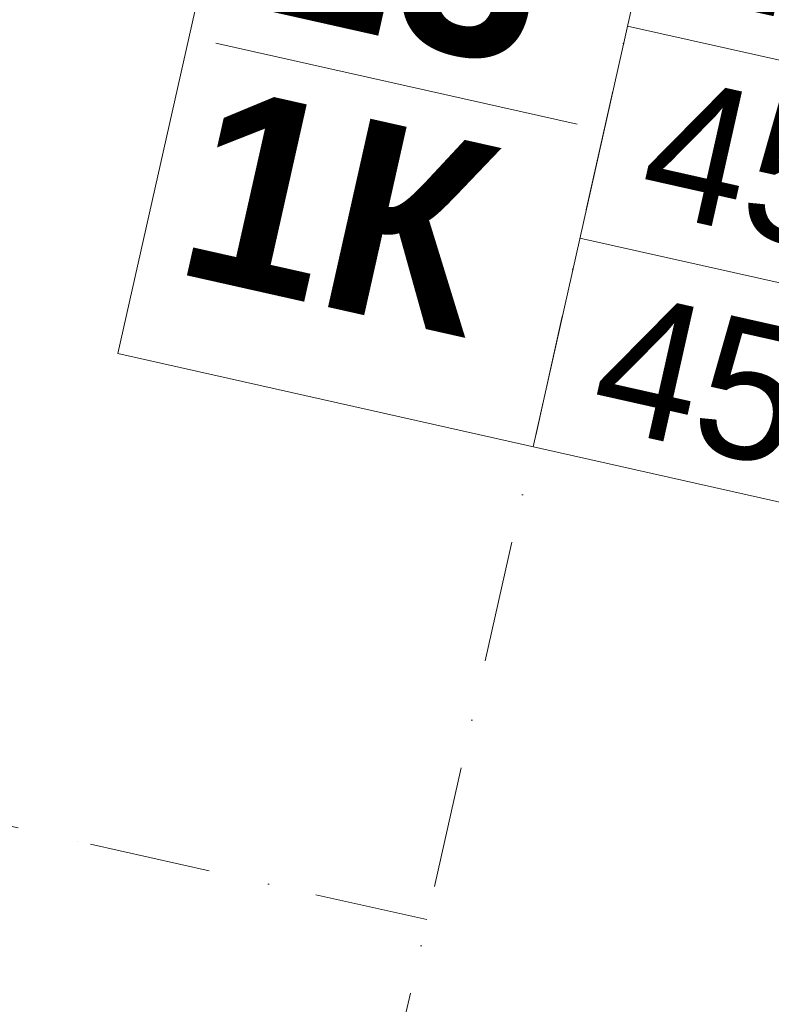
# Model space of a CAD drawing. Header units: millimetres. Extents: x -7213913 to -6937159, y 6128912 to 6404062.
# Tile 119 of 208: x -7185834 to -7183654, y 6166115 to 6168971. Entities that reach past the tile are written whole.
import ezdxf
from ezdxf.enums import TextEntityAlignment as Align

# ---------------------------------------------------------------- set-up
doc = ezdxf.new("R2010")
doc.units = ezdxf.units.MM
doc.header["$MEASUREMENT"] = 0
doc.linetypes.add('Штрихпунктирная', pattern=[670.277762, 352.777767, -176.388884, 0, -141.111112])
doc.layers.add('S - квартира_маркер.АР', color=7, linetype='Continuous')
doc.layers.add('АР-Чертеж-Оси_Осевые размеры.АР', color=7, linetype='Continuous')
doc.layers.add('S - квартира_маркер.АР_Ном._пера__1', color=7, linetype='Continuous', lineweight=0)
doc.layers.add('АР-Чертеж-Оси_Осевые размеры.АР_Ном._пера__120', color=7, linetype='Continuous', lineweight=0)
doc.styles.add('РЎР“Р•РќР•Р\xa0Р\x98Р\xa0_РЎРўР\x98Р›Р¬_4', font='GOTHICB.TTF')
doc.styles.add('РЎР“Р•РќР•Р\xa0Р\x98Р\xa0_РЎРўР\x98Р›Р¬_5', font='GOTHIC.TTF')

# ---------------------------------------------------------------- blocks, each defined once
blk = doc.blocks.new('labelLabPP_FlatE34FrameRed3d[4]_1', base_point=(-7185185.4, 6169257.7))
at = {"layer": 'S - квартира_маркер.АР_Ном._пера__1', "color": 7, "linetype": 'Continuous', "lineweight": 0}
for p, q in [((-7185137, 6169838.1), (-7185549.2, 6168002.6)), ((-7185137, 6169838.1), (-7182461.2, 6169237.2)), ((-7183932.8, 6169567.7), (-7184345, 6167732.2)), ((-7182461.2, 6169237.2), (-7182873.5, 6167401.7)), ((-7184070.9, 6168952.7), (-7182599.4, 6168622.2)), ((-7185265.1, 6168902.9), (-7184216.9, 6168667.5)), ((-7184209, 6168337.7), (-7182737.5, 6168007.2)), ((-7185549.2, 6168002.6), (-7182873.5, 6167401.7))]:
    blk.add_line(p, q, dxfattribs=at)
at = {"layer": 'S - квартира_маркер.АР_Ном._пера__1', "color": 7, "lineweight": 0}
for tag, height, style, p in [('TS_FLATNUMBER', 560, 'РЎР“Р•РќР•Р\xa0Р\x98Р\xa0_РЎРўР\x98Р›Р¬_4', (-7184103, 6169056.4)), ('TS_POSTFIXNUMROOMS', 560, 'РЎР“Р•РќР•Р\xa0Р\x98Р\xa0_РЎРўР\x98Р›Р¬_4', (-7184278.3, 6168275.9)), ('TS_LIVING_ROOM_AREA', 400, 'РЎР“Р•РќР•Р\xa0Р\x98Р\xa0_РЎРўР\x98Р›Р¬_5', (-7182562.8, 6168942.5)), ('TS_WITHOUTBALK', 400, 'РЎР“Р•РќР•Р\xa0Р\x98Р\xa0_РЎРўР\x98Р›Р¬_5', (-7182701.6, 6168324.6)), ('TS_ALLSQUARE', 400, 'РЎР“Р•РќР•Р\xa0Р\x98Р\xa0_РЎРўР\x98Р›Р¬_5', (-7182841.9, 6167700.1))]:
    blk.add_attdef(tag, text='', height=height, rotation=347.3417, dxfattribs=dict(at, style=style)).set_placement(p, align=Align.MIDDLE_RIGHT)
blk = doc.blocks.new('Стандартный Маркер Сетки[191]_1', base_point=(-7210705, 6172211.8))
at = {"layer": 'АР-Чертеж-Оси_Осевые размеры.АР_Ном._пера__120', "color": 7, "linetype": 'Штрихпунктирная', "lineweight": 0}
for p, q in [((-7209729.3, 6171992.7), (-7185628.8, 6166579.8)), ((-7185628.8, 6166579.8), (-7184653.1, 6166360.7))]:
    blk.add_line(p, q, dxfattribs=at)
at = {"layer": 'АР-Чертеж-Оси_Осевые размеры.АР_Ном._пера__120', "color": 7, "lineweight": 0, "style": 'РЎР“Р•РќР•Р\xa0Р\x98Р\xa0_РЎРўР\x98Р›Р¬_5'}
blk.add_attdef('AC_MarkerText_1', text='', height=350, rotation=347.3417, dxfattribs=at).set_placement((-7211122.9, 6172502.4), align=Align.TOP_CENTER)
blk = doc.blocks.new('Стандартный Маркер Сетки[215]_1', base_point=(-7210705, 6172211.8))
at = {"layer": 'АР-Чертеж-Оси_Осевые размеры.АР_Ном._пера__120', "color": 7, "linetype": 'Штрихпунктирная', "lineweight": 0}
for p, q in [((-7209729.3, 6171992.7), (-7185628.8, 6166579.8)), ((-7185628.8, 6166579.8), (-7184653.1, 6166360.7))]:
    blk.add_line(p, q, dxfattribs=at)
at = {"layer": 'АР-Чертеж-Оси_Осевые размеры.АР_Ном._пера__120', "color": 7, "lineweight": 0, "style": 'РЎР“Р•РќР•Р\xa0Р\x98Р\xa0_РЎРўР\x98Р›Р¬_5'}
blk.add_attdef('AC_MarkerText_1', text='', height=350, rotation=347.3417, dxfattribs=at).set_placement((-7211122.9, 6172502.4), align=Align.TOP_CENTER)
blk = doc.blocks.new('Стандартный Маркер Сетки[225]_1', base_point=(-7177283.5, 6199173.2))
at = {"layer": 'АР-Чертеж-Оси_Осевые размеры.АР_Ном._пера__120', "color": 7, "linetype": 'Штрихпунктирная', "lineweight": 0}
blk.add_line((-7177502.7, 6198197.5), (-7192274.7, 6132425.5), dxfattribs=at)
at = {"layer": 'АР-Чертеж-Оси_Осевые размеры.АР_Ном._пера__120', "color": 7, "lineweight": 0, "style": 'РЎР“Р•РќР•Р\xa0Р\x98Р\xa0_РЎРўР\x98Р›Р¬_5'}
blk.add_attdef('AC_MarkerText_1', text='', height=350, rotation=347.3417, dxfattribs=at).set_placement((-7192533.5, 6131143.1), align=Align.TOP_CENTER)

msp = doc.modelspace()

# ---------------------------------------------------------------- block references
at = {"layer": 'S - квартира_маркер.АР', "color": 104, "linetype": 'Continuous', "lineweight": 15, "true_color": 0x029e21}
msp.add_blockref('labelLabPP_FlatE34FrameRed3d[4]_1', (-7185185.4, 6169257.7), dxfattribs=at).add_auto_attribs({'TS_POSTFIXNUMROOMS': '1К ', 'TS_FLATNUMBER': '13 ', 'TS_LIVING_ROOM_AREA': '13,12', 'TS_WITHOUTBALK': '45,61', 'TS_ALLSQUARE': '45,61'})
at = {"layer": 'АР-Чертеж-Оси_Осевые размеры.АР', "color": 8, "linetype": 'Continuous', "lineweight": 15}
for name, p in [('Стандартный Маркер Сетки[225]_1', (-7177283.5, 6199173.2)), ('Стандартный Маркер Сетки[191]_1', (-7210705, 6172211.8)), ('Стандартный Маркер Сетки[215]_1', (-7210705, 6172211.8))]:
    msp.add_blockref(name, p, dxfattribs=at)

doc.saveas('drawing.dxf')
